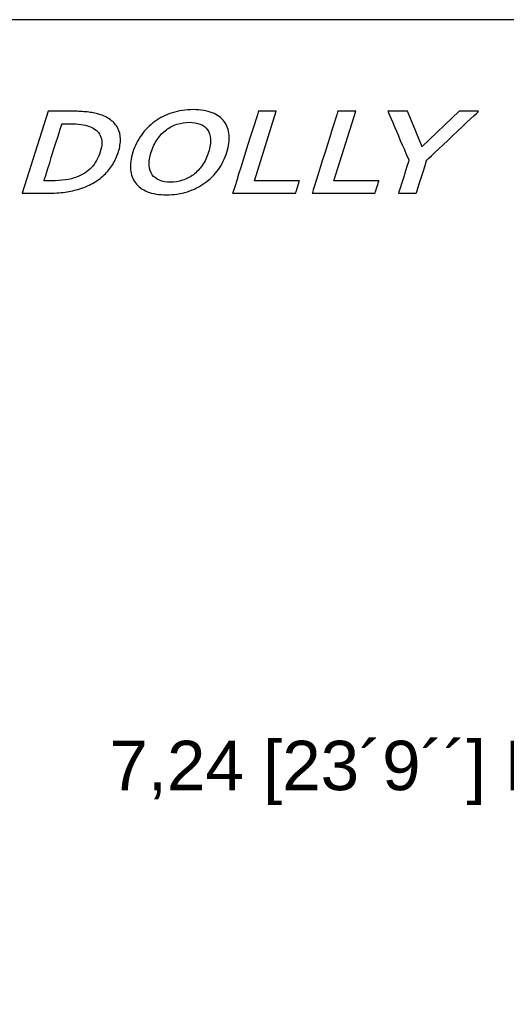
# Model space of a CAD drawing. Header units: millimetres. Extents: x -57594 to -45714, y -4242 to 13786.
# Tile 14 of 23: x -55866 to -54490, y 10999 to 13786. Entities that reach past the tile are written whole.
import ezdxf

# ---------------------------------------------------------------- set-up
doc = ezdxf.new("R2010")
doc.units = ezdxf.units.MM
doc.header["$LTSCALE"] = 50
doc.layers.add('AM_5', color=3, linetype='Continuous', lineweight=25)
doc.layers.add('Layer 1', color=7, linetype='Continuous')
doc.styles.add('Aktuální-ISO', font='arial.ttf')

msp = doc.modelspace()

# ---------------------------------------------------------------- linework, layer by layer
msp.add_lwpolyline([(-45713.773, 5386.402), (-45713.773, 13786.402), (-57593.773, 13786.402), (-57593.773, 5386.402)], close=True)
at = {"layer": 'Layer 1', "color": 7}
for points, knots in [([(-55859.025, 13294.791), (-55859.025, 13294.791), (-55785.876, 13527.122), (-55785.876, 13527.122), (-55785.876, 13527.122), (-55785.876, 13527.122), (-55713.615, 13527.122), (-55713.615, 13527.122), (-55713.615, 13527.122), (-55707.202, 13527.122), (-55700.778, 13526.944), (-55694.267, 13526.587), (-55694.267, 13526.587), (-55687.762, 13526.229), (-55681.495, 13525.759), (-55675.45, 13525.05), (-55675.45, 13525.05), (-55669.41, 13524.335), (-55663.673, 13523.507), (-55658.137, 13522.5), (-55658.137, 13522.5), (-55652.578, 13521.548), (-55647.524, 13520.357), (-55643.091, 13518.939), (-55643.091, 13518.939), (-55629.756, 13515.027), (-55618.613, 13509.69), (-55609.499, 13502.99), (-55609.499, 13502.99), (-55600.466, 13496.285), (-55593.631, 13488.34), (-55588.971, 13479.21), (-55588.971, 13479.21), (-55584.252, 13470.074), (-55581.768, 13459.819), (-55581.416, 13448.551), (-55581.416, 13448.551), (-55581.129, 13437.289), (-55583.04, 13425.014), (-55587.185, 13411.847), (-55587.185, 13411.847), (-55591.125, 13399.334), (-55596.424, 13387.596), (-55603.134, 13376.685), (-55603.134, 13376.685), (-55609.862, 13365.709), (-55617.952, 13355.751), (-55627.478, 13346.74), (-55627.478, 13346.74), (-55637.024, 13337.664), (-55647.886, 13329.72), (-55660.231, 13322.836), (-55660.231, 13322.836), (-55672.565, 13315.962), (-55686.328, 13310.328), (-55701.595, 13305.88), (-55701.595, 13305.88), (-55714.319, 13302.205), (-55728.368, 13299.418), (-55743.581, 13297.578), (-55743.581, 13297.578), (-55758.87, 13295.738), (-55775.75, 13294.791), (-55794.081, 13294.791), (-55794.081, 13294.791), (-55794.081, 13294.791), (-55859.025, 13294.791), (-55859.025, 13294.791)], [0, 0, 0, 0, 0.05555556, 0.05555556, 0.05555556, 0.05555557, 0.11111111, 0.11111111, 0.11111111, 0.11111112, 0.16666667, 0.16666667, 0.16666667, 0.16666668, 0.22222222, 0.22222222, 0.22222222, 0.22222223, 0.27777778, 0.27777778, 0.27777778, 0.27777779, 0.33333333, 0.33333333, 0.33333333, 0.33333334, 0.38888889, 0.38888889, 0.38888889, 0.3888889, 0.44444444, 0.44444444, 0.44444444, 0.44444445, 0.5, 0.5, 0.5, 0.50000001, 0.55555556, 0.55555556, 0.55555556, 0.55555557, 0.61111111, 0.61111111, 0.61111111, 0.61111112, 0.66666667, 0.66666667, 0.66666667, 0.66666668, 0.72222222, 0.72222222, 0.72222222, 0.72222223, 0.77777778, 0.77777778, 0.77777778, 0.77777779, 0.83333333, 0.83333333, 0.83333333, 0.83333334, 0.88888889, 0.88888889, 0.88888889, 0.8888889, 1, 1, 1, 1]), ([(-55280.087, 13411.132), (-55285.672, 13393.408), (-55293.709, 13377.161), (-55304.284, 13362.392), (-55304.284, 13362.392), (-55314.853, 13347.628), (-55327.577, 13334.877), (-55342.281, 13324.264), (-55342.281, 13324.264), (-55356.997, 13313.592), (-55373.552, 13305.29), (-55392.001, 13299.358), (-55392.001, 13299.358), (-55410.37, 13293.486), (-55430.113, 13290.521), (-55451.23, 13290.521), (-55451.23, 13290.521), (-55472.348, 13290.521), (-55490.229, 13293.486), (-55504.896, 13299.358), (-55504.896, 13299.358), (-55519.616, 13305.29), (-55530.944, 13313.592), (-55538.943, 13324.264), (-55538.943, 13324.264), (-55546.952, 13334.877), (-55551.585, 13347.628), (-55552.857, 13362.392), (-55552.857, 13362.392), (-55554.129, 13377.161), (-55552.013, 13393.408), (-55546.433, 13411.132), (-55546.433, 13411.132), (-55540.848, 13428.867), (-55532.735, 13445.114), (-55522.165, 13459.878), (-55522.165, 13459.878), (-55511.596, 13474.642), (-55498.937, 13487.393), (-55484.238, 13498.006), (-55484.238, 13498.006), (-55469.523, 13508.684), (-55452.968, 13516.98), (-55434.513, 13522.912), (-55434.513, 13522.912), (-55416.15, 13528.784), (-55396.401, 13531.744), (-55375.284, 13531.744), (-55375.284, 13531.744), (-55354.166, 13531.744), (-55336.29, 13528.784), (-55321.618, 13522.912), (-55321.618, 13522.912), (-55306.903, 13516.98), (-55295.576, 13508.684), (-55287.577, 13498.006), (-55287.577, 13498.006), (-55279.562, 13487.393), (-55274.864, 13474.642), (-55273.592, 13459.878), (-55273.592, 13459.878), (-55272.315, 13445.114), (-55274.507, 13428.867), (-55280.087, 13411.132)], [0, 0, 0, 0, 0.05882353, 0.05882353, 0.05882353, 0.05882354, 0.11764706, 0.11764706, 0.11764706, 0.11764707, 0.17647059, 0.17647059, 0.17647059, 0.1764706, 0.23529412, 0.23529412, 0.23529412, 0.23529413, 0.29411765, 0.29411765, 0.29411765, 0.29411766, 0.35294118, 0.35294118, 0.35294118, 0.35294119, 0.41176471, 0.41176471, 0.41176471, 0.41176472, 0.47058824, 0.47058824, 0.47058824, 0.47058825, 0.52941176, 0.52941176, 0.52941176, 0.52941177, 0.58823529, 0.58823529, 0.58823529, 0.5882353, 0.64705882, 0.64705882, 0.64705882, 0.64705883, 0.70588235, 0.70588235, 0.70588235, 0.70588236, 0.76470588, 0.76470588, 0.76470588, 0.76470589, 0.82352941, 0.82352941, 0.82352941, 0.82352942, 0.88235294, 0.88235294, 0.88235294, 0.88235295, 1, 1, 1, 1]), ([(-55140.565, 13527.122), (-55140.565, 13527.122), (-55202.511, 13330.369), (-55202.511, 13330.369), (-55202.511, 13330.369), (-55202.511, 13330.369), (-55074.707, 13330.369), (-55074.707, 13330.369), (-55074.707, 13330.369), (-55074.707, 13330.369), (-55085.91, 13294.791), (-55085.91, 13294.791), (-55085.91, 13294.791), (-55085.91, 13294.791), (-55263.889, 13294.791), (-55263.889, 13294.791), (-55263.889, 13294.791), (-55263.889, 13294.791), (-55190.74, 13527.122), (-55190.74, 13527.122), (-55190.74, 13527.122), (-55190.74, 13527.122), (-55140.565, 13527.122), (-55140.565, 13527.122)], [0, 0, 0, 0, 0.14285714, 0.14285714, 0.14285714, 0.14285715, 0.28571429, 0.28571429, 0.28571429, 0.2857143, 0.42857143, 0.42857143, 0.42857143, 0.42857144, 0.57142857, 0.57142857, 0.57142857, 0.57142858, 0.71428571, 0.71428571, 0.71428571, 0.71428572, 1, 1, 1, 1]), ([(-54915.756, 13527.122), (-54915.756, 13527.122), (-54977.702, 13330.369), (-54977.702, 13330.369), (-54977.702, 13330.369), (-54977.702, 13330.369), (-54849.898, 13330.369), (-54849.898, 13330.369), (-54849.898, 13330.369), (-54849.898, 13330.369), (-54861.095, 13294.791), (-54861.095, 13294.791), (-54861.095, 13294.791), (-54861.095, 13294.791), (-55039.08, 13294.791), (-55039.08, 13294.791), (-55039.08, 13294.791), (-55039.08, 13294.791), (-54965.931, 13527.122), (-54965.931, 13527.122), (-54965.931, 13527.122), (-54965.931, 13527.122), (-54915.756, 13527.122), (-54915.756, 13527.122)], [0, 0, 0, 0, 0.14285714, 0.14285714, 0.14285714, 0.14285715, 0.28571429, 0.28571429, 0.28571429, 0.2857143, 0.42857143, 0.42857143, 0.42857143, 0.42857144, 0.57142857, 0.57142857, 0.57142857, 0.57142858, 0.71428571, 0.71428571, 0.71428571, 0.71428572, 1, 1, 1, 1]), ([(-54727.527, 13427.087), (-54727.527, 13427.087), (-54623.205, 13527.122), (-54623.205, 13527.122), (-54623.205, 13527.122), (-54623.205, 13527.122), (-54567.732, 13527.122), (-54567.732, 13527.122), (-54567.732, 13527.122), (-54567.732, 13527.122), (-54714.906, 13388.369), (-54714.906, 13388.369), (-54714.906, 13388.369), (-54714.906, 13388.369), (-54744.369, 13294.791), (-54744.369, 13294.791), (-54744.369, 13294.791), (-54744.369, 13294.791), (-54794.544, 13294.791), (-54794.544, 13294.791), (-54794.544, 13294.791), (-54794.544, 13294.791), (-54765.081, 13388.369), (-54765.081, 13388.369), (-54765.081, 13388.369), (-54765.081, 13388.369), (-54824.878, 13527.122), (-54824.878, 13527.122), (-54824.878, 13527.122), (-54824.878, 13527.122), (-54769.34, 13527.122), (-54769.34, 13527.122), (-54769.34, 13527.122), (-54769.34, 13527.122), (-54728.084, 13427.087), (-54728.084, 13427.087), (-54728.084, 13427.087), (-54728.084, 13427.087), (-54727.527, 13427.087), (-54727.527, 13427.087)], [0, 0, 0, 0, 0.09090909, 0.09090909, 0.09090909, 0.0909091, 0.18181818, 0.18181818, 0.18181818, 0.18181819, 0.27272727, 0.27272727, 0.27272727, 0.27272728, 0.36363636, 0.36363636, 0.36363636, 0.36363637, 0.45454545, 0.45454545, 0.45454545, 0.45454546, 0.54545455, 0.54545455, 0.54545455, 0.54545456, 0.63636364, 0.63636364, 0.63636364, 0.63636365, 0.72727273, 0.72727273, 0.72727273, 0.72727274, 0.81818182, 0.81818182, 0.81818182, 0.81818183, 1, 1, 1, 1]), ([(-55331.934, 13411.132), (-55327.474, 13425.306), (-55325.612, 13437.64), (-55326.381, 13448.253), (-55326.381, 13448.253), (-55327.079, 13458.872), (-55329.942, 13467.709), (-55334.964, 13474.767), (-55334.964, 13474.767), (-55339.927, 13481.818), (-55346.833, 13487.095), (-55355.633, 13490.591), (-55355.633, 13490.591), (-55364.422, 13494.093), (-55374.753, 13495.809), (-55386.6, 13495.809), (-55386.6, 13495.809), (-55398.447, 13495.809), (-55409.856, 13494.093), (-55420.858, 13490.591), (-55420.858, 13490.591), (-55431.855, 13487.095), (-55442.09, 13481.818), (-55451.485, 13474.767), (-55451.485, 13474.767), (-55460.956, 13467.709), (-55469.382, 13458.872), (-55476.77, 13448.253), (-55476.77, 13448.253), (-55484.217, 13437.64), (-55490.126, 13425.306), (-55494.586, 13411.132), (-55494.586, 13411.132), (-55499.029, 13397.023), (-55500.907, 13384.63), (-55500.144, 13374.011), (-55500.144, 13374.011), (-55499.441, 13363.399), (-55496.556, 13354.62), (-55491.528, 13347.563), (-55491.528, 13347.563), (-55486.56, 13340.571), (-55479.649, 13335.289), (-55470.871, 13331.738), (-55470.871, 13331.738), (-55462.076, 13328.237), (-55451.766, 13326.456), (-55439.919, 13326.456), (-55439.919, 13326.456), (-55428.072, 13326.456), (-55416.637, 13328.237), (-55405.645, 13331.738), (-55405.645, 13331.738), (-55394.626, 13335.289), (-55384.398, 13340.571), (-55375.013, 13347.563), (-55375.013, 13347.563), (-55365.548, 13354.62), (-55357.137, 13363.399), (-55349.755, 13374.011), (-55349.755, 13374.011), (-55342.303, 13384.63), (-55336.377, 13397.023), (-55331.934, 13411.132)], [0, 0, 0, 0, 0.05882353, 0.05882353, 0.05882353, 0.05882354, 0.11764706, 0.11764706, 0.11764706, 0.11764707, 0.17647059, 0.17647059, 0.17647059, 0.1764706, 0.23529412, 0.23529412, 0.23529412, 0.23529413, 0.29411765, 0.29411765, 0.29411765, 0.29411766, 0.35294118, 0.35294118, 0.35294118, 0.35294119, 0.41176471, 0.41176471, 0.41176471, 0.41176472, 0.47058824, 0.47058824, 0.47058824, 0.47058825, 0.52941176, 0.52941176, 0.52941176, 0.52941177, 0.58823529, 0.58823529, 0.58823529, 0.5882353, 0.64705882, 0.64705882, 0.64705882, 0.64705883, 0.70588235, 0.70588235, 0.70588235, 0.70588236, 0.76470588, 0.76470588, 0.76470588, 0.76470589, 0.82352941, 0.82352941, 0.82352941, 0.82352942, 0.88235294, 0.88235294, 0.88235294, 0.88235295, 1, 1, 1, 1]), ([(-55777.022, 13330.369), (-55747.824, 13330.369), (-55723.882, 13333.811), (-55705.286, 13340.63), (-55705.286, 13340.63), (-55688.801, 13346.74), (-55674.968, 13355.686), (-55663.841, 13367.371), (-55663.841, 13367.371), (-55652.703, 13379.055), (-55644.233, 13393.998), (-55638.502, 13412.199), (-55638.502, 13412.199), (-55635.514, 13421.686), (-55634.086, 13430.231), (-55634.118, 13437.878), (-55634.118, 13437.878), (-55634.145, 13445.526), (-55635.552, 13452.35), (-55638.285, 13458.276), (-55638.285, 13458.276), (-55640.997, 13464.267), (-55645.034, 13469.365), (-55650.246, 13473.636), (-55650.246, 13473.636), (-55655.501, 13477.965), (-55661.855, 13481.461), (-55669.274, 13484.248), (-55669.274, 13484.248), (-55676.207, 13486.798), (-55684.266, 13488.638), (-55693.369, 13489.823), (-55693.369, 13489.823), (-55702.564, 13490.949), (-55713.041, 13491.544), (-55724.888, 13491.544), (-55724.888, 13491.544), (-55724.888, 13491.544), (-55746.904, 13491.544), (-55746.904, 13491.544), (-55746.904, 13491.544), (-55746.904, 13491.544), (-55797.647, 13330.369), (-55797.647, 13330.369), (-55797.647, 13330.369), (-55797.647, 13330.369), (-55777.022, 13330.369), (-55777.022, 13330.369)], [0, 0, 0, 0, 0.07692308, 0.07692308, 0.07692308, 0.07692309, 0.15384615, 0.15384615, 0.15384615, 0.15384616, 0.23076923, 0.23076923, 0.23076923, 0.23076924, 0.30769231, 0.30769231, 0.30769231, 0.30769232, 0.38461538, 0.38461538, 0.38461538, 0.38461539, 0.46153846, 0.46153846, 0.46153846, 0.46153847, 0.53846154, 0.53846154, 0.53846154, 0.53846155, 0.61538462, 0.61538462, 0.61538462, 0.61538463, 0.69230769, 0.69230769, 0.69230769, 0.6923077, 0.76923077, 0.76923077, 0.76923077, 0.76923078, 0.84615385, 0.84615385, 0.84615385, 0.84615386, 1, 1, 1, 1])]:
    msp.add_open_spline(points, degree=3, knots=knots, dxfattribs=at)

# ---------------------------------------------------------------- texts
at = {"layer": 'AM_5', "color": 2, "insert": (-54281.158, 11653.778), "char_height": 140, "attachment_point": 5, "style": 'Aktuální-ISO'}
msp.add_mtext('7,24 [23´9´´] MAX. Lens height', dxfattribs=at)

doc.saveas('drawing.dxf')
